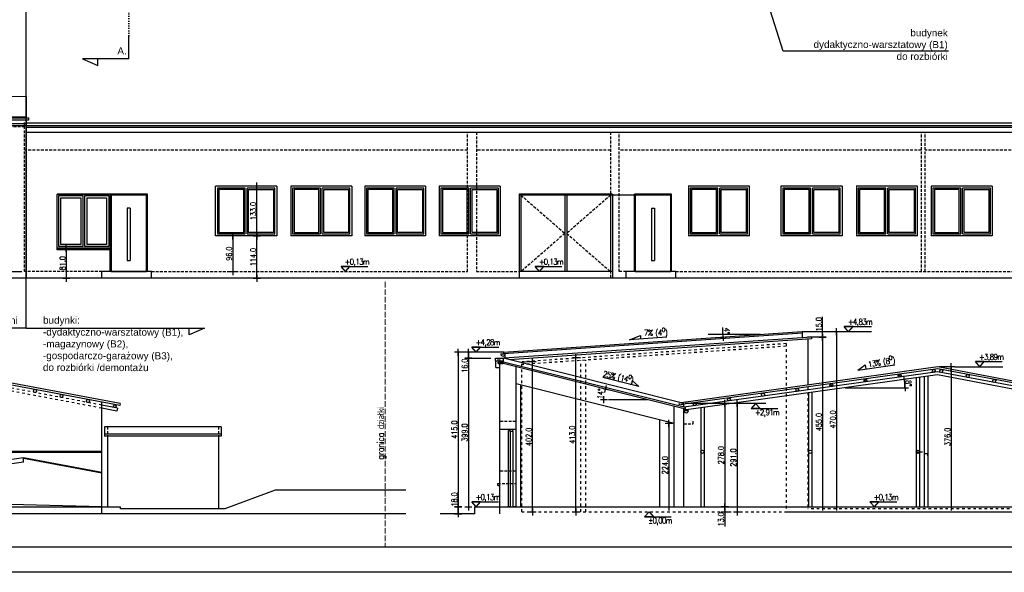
# Model space of a CAD drawing. Header units: millimetres. Extents: x 22865 to 60762, y -18816 to 15611.
# Tile 10 of 256: x 34854 to 37494, y -15364 to -13882. Entities that reach past the tile are written whole.
import ezdxf

# ---------------------------------------------------------------- set-up
doc = ezdxf.new("R2010")
doc.units = ezdxf.units.MM
for name, pattern in [('DASHED', [15, 7, -8]), ('DASHED2', [0.375, 0.25, -0.125]), ('DOT', [6.35, 0, -6.35]), ('EGKK', [2, 1.5, -0.5])]:
    doc.linetypes.add(name, pattern=pattern)
for name, color, linetype, lineweight in [('CIENKA', 1, 'Continuous', 13), ('Kontury', 96, 'EGKK', 18), ('Nowe_Archibet 420-K Ściany_Nr_pióra__162', 252, 'Continuous', 5)]:
    doc.layers.add(name, color=color, linetype=linetype, lineweight=lineweight)
for name, color, linetype in [('OPISY', 6, 'Continuous'), ('RAMLA', 2, 'Continuous'), ('sciany murowane', 4, 'Continuous'), ('widokowa', 2, 'Continuous'), ('WYMIARY', 6, 'Continuous')]:
    doc.layers.add(name, color=color, linetype=linetype)
doc.styles.add('1-100', font='simplex.shx', dxfattribs={"width": 0.8, "height": 15})
doc.styles.add('1-50', font='simplex.shx', dxfattribs={"width": 0.8, "height": 12})
doc.dimstyles.new('1-100', dxfattribs={"dimscale": 0.5, "dimtxt": 100, "dimasz": 1, "dimexe": 0.18, "dimexo": 0.0625, "dimgap": 5, "dimtad": 1, "dimdec": 1, "dimzin": 0, "dimdsep": 46, "dimtxsty": '1-100', "dimblk1": 'K', "dimblk2": 'K', "dimsah": 1, "dimcen": 0.09, "dimse1": 1, "dimse2": 1, "dimadec": 0, "dimazin": 0, "dimtfac": 1, "dimtdec": 1, "dimtofl": 0, "dimtmove": 0, "dimatfit": 3, "dimldrblk": 'K', "dimfxl": 0, "dimtolj": 1, "dimtzin": 0, "dimarcsym": 0})

# ---------------------------------------------------------------- blocks, each defined once
blk = doc.blocks.new('K')
for p, q in [((-19.1, 0), (19.1, 0)), ((0, -19.1), (0, 19.1))]:
    blk.add_line(p, q)
blk.add_circle((0, 0), 2.02)
blk = doc.blocks.new('*D2439')
at = {"layer": 'WYMIARY', "color": 0, "lineweight": -2, "ltscale": 0.2}
blk.add_line((34979.1, -14494.9), (34979.1, -14574.9), dxfattribs=at)
at = {"layer": 'WYMIARY', "color": 0, "linetype": 'ByBlock', "lineweight": -2, "xscale": 0.5, "yscale": 0.5, "zscale": 0.5}
for p, rotation in [((34979.1, -14494.4), 90), ((34979.1, -14575.4), 270)]:
    blk.add_blockref('K', p, dxfattribs=dict(at, rotation=rotation))
at = {"layer": 'WYMIARY', "color": 0, "ltscale": 0.2, "insert": (34969.1, -14534.9), "char_height": 15, "attachment_point": 5, "rotation": 90, "style": '1-100'}
blk.add_mtext('\\A1;81.0', dxfattribs=at)
blk = doc.blocks.new('*D2440')
at = {"layer": 'WYMIARY', "color": 0, "lineweight": -2}
blk.add_line((35490.1, -14574.9), (35490.1, -14461.9), dxfattribs=at)
at = {"layer": 'WYMIARY', "color": 0, "linetype": 'ByBlock', "lineweight": -2, "xscale": 0.5, "yscale": 0.5, "zscale": 0.5}
for p, rotation in [((35490.1, -14461.4), 90), ((35490.1, -14575.4), 270)]:
    blk.add_blockref('K', p, dxfattribs=dict(at, rotation=rotation))
at = {"layer": 'WYMIARY', "color": 0, "ltscale": 0.2, "insert": (35480.1, -14518.4), "char_height": 15, "attachment_point": 5, "rotation": 90, "style": '1-100'}
blk.add_mtext('\\A1;114.0', dxfattribs=at)
blk = doc.blocks.new('*D2441')
at = {"layer": 'WYMIARY', "color": 0, "lineweight": -2}
blk.add_line((35490.1, -14460.9), (35490.1, -14328.9), dxfattribs=at)
at = {"layer": 'WYMIARY', "color": 0, "linetype": 'ByBlock', "lineweight": -2, "xscale": 0.5, "yscale": 0.5, "zscale": 0.5}
for p, rotation in [((35490.1, -14328.4), 90), ((35490.1, -14461.4), 270)]:
    blk.add_blockref('K', p, dxfattribs=dict(at, rotation=rotation))
at = {"layer": 'WYMIARY', "color": 0, "ltscale": 0.2, "insert": (35480.1, -14394.9), "char_height": 15, "attachment_point": 5, "rotation": 90, "style": '1-100'}
blk.add_mtext('\\A1;133.0', dxfattribs=at)
blk = doc.blocks.new('*D2442')
at = {"layer": 'WYMIARY', "color": 0, "lineweight": -2}
blk.add_line((35425.7, -14461.9), (35425.7, -14556.9), dxfattribs=at)
at = {"layer": 'WYMIARY', "color": 0, "linetype": 'ByBlock', "lineweight": -2, "xscale": 0.5, "yscale": 0.5, "zscale": 0.5}
for p, rotation in [((35425.7, -14461.4), 90), ((35425.7, -14557.4), 270)]:
    blk.add_blockref('K', p, dxfattribs=dict(at, rotation=rotation))
at = {"layer": 'WYMIARY', "color": 0, "ltscale": 0.2, "insert": (35415.7, -14509.4), "char_height": 15, "attachment_point": 5, "rotation": 90, "style": '1-100'}
blk.add_mtext('\\A1;96.0', dxfattribs=at)
blk = doc.blocks.new('*D3033')
at = {"layer": 'WYMIARY', "color": 0, "lineweight": -2, "ltscale": 0.2}
blk.add_line((37351.8, -14813.2), (37351.8, -15188.1), dxfattribs=at)
at = {"layer": 'WYMIARY', "color": 0, "linetype": 'ByBlock', "lineweight": -2, "xscale": 0.5, "yscale": 0.5, "zscale": 0.5}
for p, rotation in [((37351.8, -14812.7), 90), ((37351.8, -15188.6), 270)]:
    blk.add_blockref('K', p, dxfattribs=dict(at, rotation=rotation))
at = {"layer": 'WYMIARY', "color": 0, "ltscale": 0.2, "insert": (37341.8, -15000.6), "char_height": 15, "attachment_point": 5, "rotation": 90, "style": '1-100'}
blk.add_mtext('\\A1;376.0', dxfattribs=at)
blk = doc.blocks.new('*D3034')
at = {"layer": 'WYMIARY', "color": 0, "lineweight": -2, "ltscale": 0.2}
blk.add_line((36229.2, -15201.1), (36229.2, -14800.1), dxfattribs=at)
at = {"layer": 'WYMIARY', "color": 0, "linetype": 'ByBlock', "lineweight": -2, "xscale": 0.5, "yscale": 0.5, "zscale": 0.5}
for p, rotation in [((36229.2, -14799.6), 90), ((36229.2, -15201.6), 270)]:
    blk.add_blockref('K', p, dxfattribs=dict(at, rotation=rotation))
at = {"layer": 'WYMIARY', "color": 0, "ltscale": 0.2, "insert": (36219.2, -15000.6), "char_height": 15, "attachment_point": 5, "rotation": 90, "style": '1-100'}
blk.add_mtext('\\A1;402.0', dxfattribs=at)
blk = doc.blocks.new('*D3035')
at = {"layer": 'WYMIARY', "color": 0, "lineweight": -2, "ltscale": 0.2}
blk.add_line((36345.5, -15201.1), (36345.5, -14789.1), dxfattribs=at)
at = {"layer": 'WYMIARY', "color": 0, "linetype": 'ByBlock', "lineweight": -2, "xscale": 0.5, "yscale": 0.5, "zscale": 0.5}
for p, rotation in [((36345.5, -14788.6), 90), ((36345.5, -15201.6), 270)]:
    blk.add_blockref('K', p, dxfattribs=dict(at, rotation=rotation))
at = {"layer": 'WYMIARY', "color": 0, "ltscale": 0.2, "insert": (36335.5, -14995.1), "char_height": 15, "attachment_point": 5, "rotation": 90, "style": '1-100'}
blk.add_mtext('\\A1;413.0', dxfattribs=at)
blk = doc.blocks.new('*D3036')
at = {"layer": 'WYMIARY', "color": 0, "lineweight": -2, "ltscale": 0.2}
blk.add_line((36594.7, -14965.1), (36594.7, -15188.1), dxfattribs=at)
at = {"layer": 'WYMIARY', "color": 0, "linetype": 'ByBlock', "lineweight": -2, "xscale": 0.5, "yscale": 0.5, "zscale": 0.5}
for p, rotation in [((36594.7, -14964.6), 90), ((36594.7, -15188.6), 270)]:
    blk.add_blockref('K', p, dxfattribs=dict(at, rotation=rotation))
at = {"layer": 'WYMIARY', "color": 0, "ltscale": 0.2, "insert": (36584.7, -15076.6), "char_height": 15, "attachment_point": 5, "rotation": 90, "style": '1-100'}
blk.add_mtext('\\A1;224.0', dxfattribs=at)
blk = doc.blocks.new('*D3037')
at = {"layer": 'WYMIARY', "color": 0, "lineweight": -2, "ltscale": 0.2}
for p, q in [((36029.9, -15188.6), (36029.9, -15148.8)), ((36029.9, -15206.1), (36029.9, -15189.1))]:
    blk.add_line(p, q, dxfattribs=at)
at = {"layer": 'WYMIARY', "color": 0, "linetype": 'ByBlock', "lineweight": -2, "xscale": 0.5, "yscale": 0.5, "zscale": 0.5}
for p, rotation in [((36029.9, -15188.6), 90), ((36029.9, -15206.6), 270)]:
    blk.add_blockref('K', p, dxfattribs=dict(at, rotation=rotation))
at = {"layer": 'WYMIARY', "color": 0, "ltscale": 0.2, "insert": (36019.9, -15168.5), "char_height": 15, "attachment_point": 5, "rotation": 90, "style": '1-100'}
blk.add_mtext('\\A1;18.0', dxfattribs=at)
blk = doc.blocks.new('*D3038')
at = {"layer": 'WYMIARY', "color": 0, "lineweight": -2, "ltscale": 0.2}
blk.add_line((36057.3, -14790.1), (36057.3, -15188.1), dxfattribs=at)
at = {"layer": 'WYMIARY', "color": 0, "linetype": 'ByBlock', "lineweight": -2, "xscale": 0.5, "yscale": 0.5, "zscale": 0.5}
for p, rotation in [((36057.3, -14789.6), 90), ((36057.3, -15188.6), 270)]:
    blk.add_blockref('K', p, dxfattribs=dict(at, rotation=rotation))
at = {"layer": 'WYMIARY', "color": 0, "ltscale": 0.2, "insert": (36047.3, -14989.1), "char_height": 15, "attachment_point": 5, "rotation": 90, "style": '1-100'}
blk.add_mtext('\\A1;399.0', dxfattribs=at)
blk = doc.blocks.new('*D3039')
at = {"layer": 'WYMIARY', "color": 0, "lineweight": -2, "ltscale": 0.2}
blk.add_line((36029.9, -14774.1), (36029.9, -15188.1), dxfattribs=at)
at = {"layer": 'WYMIARY', "color": 0, "linetype": 'ByBlock', "lineweight": -2, "xscale": 0.5, "yscale": 0.5, "zscale": 0.5}
for p, rotation in [((36029.9, -14773.6), 90), ((36029.9, -15188.6), 270)]:
    blk.add_blockref('K', p, dxfattribs=dict(at, rotation=rotation))
at = {"layer": 'WYMIARY', "color": 0, "ltscale": 0.2, "insert": (36019.9, -14981.1), "char_height": 15, "attachment_point": 5, "rotation": 90, "style": '1-100'}
blk.add_mtext('\\A1;415.0', dxfattribs=at)
blk = doc.blocks.new('*D3040')
at = {"layer": 'WYMIARY', "color": 0, "lineweight": -2, "ltscale": 0.2}
for p, q in [((36057.3, -14774.1), (36057.3, -14789.1)), ((36057.3, -14789.6), (36057.3, -14829.4))]:
    blk.add_line(p, q, dxfattribs=at)
at = {"layer": 'WYMIARY', "color": 0, "linetype": 'ByBlock', "lineweight": -2, "xscale": 0.5, "yscale": 0.5, "zscale": 0.5}
for p, rotation in [((36057.3, -14773.6), 90), ((36057.3, -14789.6), 270)]:
    blk.add_blockref('K', p, dxfattribs=dict(at, rotation=rotation))
at = {"layer": 'WYMIARY', "color": 0, "ltscale": 0.2, "insert": (36047.3, -14809.8), "char_height": 15, "attachment_point": 5, "rotation": 90, "style": '1-100'}
blk.add_mtext('\\A1;16.0', dxfattribs=at)
blk = doc.blocks.new('*D3041')
at = {"layer": 'WYMIARY', "color": 0, "lineweight": -2, "ltscale": 0.2}
blk.add_line((37006.8, -14734.1), (37006.8, -15188.1), dxfattribs=at)
at = {"layer": 'WYMIARY', "color": 0, "linetype": 'ByBlock', "lineweight": -2, "xscale": 0.5, "yscale": 0.5, "zscale": 0.5}
for p, rotation in [((37006.8, -14733.6), 90), ((37006.8, -15188.6), 270)]:
    blk.add_blockref('K', p, dxfattribs=dict(at, rotation=rotation))
at = {"layer": 'WYMIARY', "color": 0, "ltscale": 0.2, "insert": (36996.8, -14961.1), "char_height": 15, "attachment_point": 5, "rotation": 90, "style": '1-100'}
blk.add_mtext('\\A1;455.0', dxfattribs=at)
blk = doc.blocks.new('*D3042')
at = {"layer": 'WYMIARY', "color": 0, "lineweight": -2, "ltscale": 0.2}
for p, q in [((37006.8, -14718.7), (37006.8, -14678.9)), ((37006.8, -14733.1), (37006.8, -14719.2))]:
    blk.add_line(p, q, dxfattribs=at)
at = {"layer": 'WYMIARY', "color": 0, "linetype": 'ByBlock', "lineweight": -2, "xscale": 0.5, "yscale": 0.5, "zscale": 0.5}
for p, rotation in [((37006.8, -14718.7), 90), ((37006.8, -14733.6), 270)]:
    blk.add_blockref('K', p, dxfattribs=dict(at, rotation=rotation))
at = {"layer": 'WYMIARY', "color": 0, "ltscale": 0.2, "insert": (36996.8, -14698.5), "char_height": 15, "attachment_point": 5, "rotation": 90, "style": '1-100'}
blk.add_mtext('\\A1;15.0', dxfattribs=at)
blk = doc.blocks.new('*D3043')
at = {"layer": 'WYMIARY', "color": 0, "lineweight": -2, "ltscale": 0.2}
blk.add_line((37044.5, -14719.2), (37044.5, -15188.1), dxfattribs=at)
at = {"layer": 'WYMIARY', "color": 0, "linetype": 'ByBlock', "lineweight": -2, "xscale": 0.5, "yscale": 0.5, "zscale": 0.5}
for p, rotation in [((37044.5, -14718.7), 90), ((37044.5, -15188.6), 270)]:
    blk.add_blockref('K', p, dxfattribs=dict(at, rotation=rotation))
at = {"layer": 'WYMIARY', "color": 0, "ltscale": 0.2, "insert": (37034.5, -14953.7), "char_height": 15, "attachment_point": 5, "rotation": 90, "style": '1-100'}
blk.add_mtext('\\A1;470.0', dxfattribs=at)
blk = doc.blocks.new('*D3044')
at = {"layer": 'WYMIARY', "color": 0, "lineweight": -2, "ltscale": 0.2}
blk.add_line((36744.7, -14911.2), (36744.7, -15188.1), dxfattribs=at)
at = {"layer": 'WYMIARY', "color": 0, "linetype": 'ByBlock', "lineweight": -2, "xscale": 0.5, "yscale": 0.5, "zscale": 0.5}
for p, rotation in [((36744.7, -14910.7), 90), ((36744.7, -15188.6), 270)]:
    blk.add_blockref('K', p, dxfattribs=dict(at, rotation=rotation))
at = {"layer": 'WYMIARY', "color": 0, "ltscale": 0.2, "insert": (36734.7, -15049.7), "char_height": 15, "attachment_point": 5, "rotation": 90, "style": '1-100'}
blk.add_mtext('\\A1;278.0', dxfattribs=at)
blk = doc.blocks.new('*D3046')
at = {"layer": 'WYMIARY', "color": 0, "lineweight": -2, "ltscale": 0.2}
for p, q in [((36744.7, -15189.1), (36744.7, -15201.1)), ((36744.7, -15201.6), (36744.7, -15241.4))]:
    blk.add_line(p, q, dxfattribs=at)
at = {"layer": 'WYMIARY', "color": 0, "linetype": 'ByBlock', "lineweight": -2, "xscale": 0.5, "yscale": 0.5, "zscale": 0.5}
for p, rotation in [((36744.7, -15188.6), 90), ((36744.7, -15201.6), 270)]:
    blk.add_blockref('K', p, dxfattribs=dict(at, rotation=rotation))
at = {"layer": 'WYMIARY', "color": 0, "ltscale": 0.2, "insert": (36734.7, -15221.8), "char_height": 15, "attachment_point": 5, "rotation": 90, "style": '1-100'}
blk.add_mtext('\\A1;13.0', dxfattribs=at)
blk = doc.blocks.new('*D3047')
at = {"layer": 'WYMIARY', "color": 0, "lineweight": -2, "ltscale": 0.2}
blk.add_line((36777.8, -14911.2), (36777.8, -15201.1), dxfattribs=at)
at = {"layer": 'WYMIARY', "color": 0, "linetype": 'ByBlock', "lineweight": -2, "xscale": 0.5, "yscale": 0.5, "zscale": 0.5}
for p, rotation in [((36777.8, -14910.7), 90), ((36777.8, -15201.6), 270)]:
    blk.add_blockref('K', p, dxfattribs=dict(at, rotation=rotation))
at = {"layer": 'WYMIARY', "color": 0, "ltscale": 0.2, "insert": (36767.8, -15056.2), "char_height": 15, "attachment_point": 5, "rotation": 90, "style": '1-100'}
blk.add_mtext('\\A1;291.0', dxfattribs=at)
blk = doc.blocks.new('*D3665')
at = {"layer": 'WYMIARY', "color": 0, "lineweight": -2, "ltscale": 0.2}
blk.add_line((36739.9, -14725.8), (36739.9, -14707.1), dxfattribs=at)
for start, end in [(179.7151, 180), (180.2849, 183.6727)]:
    blk.add_arc((36840.4, -14726.3), 100.6, start, end, dxfattribs=at)
at = {"layer": 'WYMIARY', "color": 0, "linetype": 'ByBlock', "lineweight": -2, "xscale": 0.5, "yscale": 0.5, "zscale": 0.5}
for p, rotation in [((36740.1, -14733.2), 273.8151237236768), ((36739.9, -14726.3), 90.14242939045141)]:
    blk.add_blockref('K', p, dxfattribs=dict(at, rotation=rotation))
at = {"layer": 'WYMIARY', "color": 0, "ltscale": 0.2, "insert": (36749.9, -14716.5), "char_height": 15, "attachment_point": 5, "rotation": 269.7151, "style": '1-100'}
blk.add_mtext('\\A1;4%%d', dxfattribs=at)
blk = doc.blocks.new('*D3666')
at = {"layer": 'WYMIARY', "color": 0, "lineweight": -2}
for start, end in [(165.4743, 165.719), (180.2448, 180.4895)]:
    blk.add_arc((36537.8, -14900.9), 117, start, end, dxfattribs=at)
at = {"layer": 'WYMIARY', "color": 0, "linetype": 'ByBlock', "lineweight": -2, "xscale": 0.5, "yscale": 0.5, "zscale": 0.5}
for p, rotation in [((36424.2, -14872.5), 255.8413810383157), ((36420.7, -14900.9), 90.12237549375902)]:
    blk.add_blockref('K', p, dxfattribs=dict(at, rotation=rotation))
at = {"layer": 'WYMIARY', "color": 0, "ltscale": 0.2, "insert": (36411.7, -14885.3), "char_height": 15, "attachment_point": 5, "rotation": 82.9819, "style": '1-100'}
blk.add_mtext('\\A1;14%%d', dxfattribs=at)
blk = doc.blocks.new('*D3667')
at = {"layer": 'WYMIARY', "color": 0, "lineweight": -2}
blk.add_arc((37067.2, -14868.8), 160.7, 0.1783, 7.7623, dxfattribs=at)
at = {"layer": 'WYMIARY', "color": 0, "linetype": 'ByBlock', "lineweight": -2, "xscale": 0.5, "yscale": 0.5, "zscale": 0.5}
for p, rotation in [((37226.3, -14846.6), 97.85147760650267), ((37227.9, -14868.8), 270.0891486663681)]:
    blk.add_blockref('K', p, dxfattribs=dict(at, rotation=rotation))
at = {"layer": 'WYMIARY', "color": 0, "ltscale": 0.2, "insert": (37237.4, -14857), "char_height": 15, "attachment_point": 5, "rotation": 273.9703, "style": '1-100'}
blk.add_mtext('\\A1;8%%d', dxfattribs=at)
blk = doc.blocks.new('*D3668')
at = {"layer": 'WYMIARY', "color": 0, "lineweight": -2}
blk.add_arc((37681.9, -14903.5), 132.6, 169.5136, 179.784, dxfattribs=at)
at = {"layer": 'WYMIARY', "color": 0, "linetype": 'ByBlock', "lineweight": -2, "xscale": 0.5, "yscale": 0.5, "zscale": 0.5}
for p, rotation in [((37551.5, -14878.9), 79.40560034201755), ((37549.2, -14903.5), 269.8919944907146)]:
    blk.add_blockref('K', p, dxfattribs=dict(at, rotation=rotation))
at = {"layer": 'WYMIARY', "color": 0, "ltscale": 0.2, "insert": (37540.4, -14885), "char_height": 15, "attachment_point": 5, "rotation": 82.528, "style": '1-100'}
blk.add_mtext('\\A1;11%%d', dxfattribs=at)

msp = doc.modelspace()

# ---------------------------------------------------------------- linework, layer by layer
at = {"layer": 'Kontury', "ltscale": 10}
msp.add_line((35834.33, -14585.11), (35834.33, -15296.39), dxfattribs=at)
at = {"layer": 'Nowe_Archibet 420-K Ściany_Nr_pióra__162', "ltscale": 0.2}
for p, q in [((34871.78, -14087.33), (34266.78, -14087.33)), ((36219.64, -14799.63), (36200.15, -14799.63)), ((36355.06, -14788.63), (36359.15, -14788.63))]:
    msp.add_line(p, q, dxfattribs=at)
for points in [[(36141.15, -14791.13), (36136.15, -14791.63), (36136.15, -14796.63)], [(36136.15, -14796.63), (36136.15, -14791.63)]]:
    msp.add_lwpolyline(points, dxfattribs=at)
at = {"layer": 'OPISY'}
for p, q in [((36901.49, -13965.93), (36751.91, -13495.72)), ((37344.69, -13965.93), (36901.49, -13965.93))]:
    msp.add_line(p, q, dxfattribs=at)
at = {"layer": 'RAMLA', "color": 2}
msp.add_lwpolyline([(32935.14, -11231.39), (40044.04, -11231.39), (40044.04, -15296.39), (32935.14, -15296.39)], close=True, dxfattribs=at)
at = {"layer": 'sciany murowane', "color": 2, "ltscale": 0.2}
for p, q in [((35379.28, -14461.4), (35379.28, -14328.4)), ((35543.28, -14328.4), (35379.28, -14328.4)), ((35543.28, -14328.4), (35543.28, -14461.4)), ((35580.78, -14328.4), (35580.78, -14461.4)), ((35744.78, -14328.4), (35580.78, -14328.4)), ((35744.78, -14328.4), (35744.78, -14461.4)), ((35779.28, -14328.4), (35779.28, -14461.4)), ((35942.28, -14328.4), (35779.28, -14328.4)), ((35942.28, -14328.4), (35942.28, -14461.4)), ((35978.78, -14328.4), (35978.78, -14461.4)), ((36142.78, -14328.4), (35978.78, -14328.4)), ((36142.78, -14328.4), (36142.78, -14461.4)), ((36810.78, -14328.4), (36646.78, -14328.4)), ((36647.28, -14328.4), (36647.28, -14461.4)), ((36810.28, -14328.4), (36810.28, -14461.4)), ((36894.78, -14328.4), (36894.78, -14461.4)), ((37059.28, -14328.4), (36895.28, -14328.4)), ((37059.78, -14328.4), (37059.78, -14461.4)), ((37261.28, -14328.4), (37097.28, -14328.4)), ((37097.78, -14328.4), (37097.78, -14461.4)), ((37260.78, -14328.4), (37260.78, -14461.4)), ((37461.78, -14328.4), (37297.78, -14328.4)), ((37297.78, -14328.4), (37297.78, -14461.4)), ((37461.78, -14328.4), (37461.78, -14461.4)), ((34954.78, -14494.4), (34954.78, -14349.4)), ((35196.78, -14349.4), (34954.78, -14349.4)), ((35196.78, -14557.4), (35196.78, -14349.4)), ((36193.28, -14349.4), (36193.28, -14575.4)), ((36443.28, -14349.4), (36193.28, -14349.4)), ((36443.28, -14349.4), (36443.28, -14575.4)), ((36502.28, -14557.4), (36502.28, -14349.4)), ((36602.28, -14349.4), (36502.28, -14349.4)), ((36602.28, -14557.4), (36602.28, -14349.4)), ((35543.28, -14461.4), (35379.28, -14461.4)), ((35744.78, -14461.4), (35580.78, -14461.4)), ((35942.28, -14461.4), (35779.28, -14461.4)), ((36142.78, -14461.4), (35978.78, -14461.4)), ((36810.78, -14461.4), (36646.78, -14461.4)), ((37059.28, -14461.4), (36895.28, -14461.4)), ((37261.28, -14461.4), (37097.28, -14461.4)), ((37461.78, -14461.4), (37297.78, -14461.4)), ((35096.78, -14494.4), (34954.78, -14494.4)), ((35096.78, -14557.4), (35096.78, -14494.4)), ((35074.78, -14575.4), (35074.78, -14557.4)), ((35207.78, -14557.4), (35074.78, -14557.4)), ((35207.78, -14575.4), (35207.78, -14557.4)), ((36443.28, -14557.4), (36193.28, -14557.4)), ((36613.28, -14557.4), (36480.28, -14557.4)), ((36480.28, -14575.4), (36480.28, -14557.4)), ((36613.28, -14575.4), (36613.28, -14557.4)), ((36609.15, -14964.63), (36185.15, -14858.63)), ((36167.15, -14983.63), (36167.15, -14980.63)), ((36169.15, -14985.63), (36176.15, -14985.63)), ((36176.15, -14985.63), (36176.15, -14980.63)), ((36185.15, -15188.63), (36185.15, -14980.63)), ((34587.28, -15038.63), (35074.28, -15038.63)), ((34587.28, -15041.63), (35074.28, -15041.63))]:
    msp.add_line(p, q, dxfattribs=at)
at = {"layer": 'sciany murowane', "ltscale": 0.2}
for p, q in [((36810.28, -14328.4), (36647.28, -14328.4)), ((37059.78, -14328.4), (36894.78, -14328.4)), ((37260.78, -14328.4), (37097.78, -14328.4)), ((37461.78, -14328.4), (37297.78, -14328.4)), ((38075.65, -14575.4), (33061.01, -14575.4)), ((36074.15, -15188.63), (37788.15, -15188.63)), ((36074.15, -15206.63), (36074.15, -15188.63)), ((35889.64, -15206.63), (33061.01, -15206.63)), ((36074.15, -15206.63), (35981.75, -15206.63))]:
    msp.add_line(p, q, dxfattribs=at)
at = {"layer": 'sciany murowane', "color": 9, "linetype": 'DASHED'}
msp.add_line((36909.15, -14750.58), (36200.15, -14799.63), dxfattribs=at)
at = {"layer": 'sciany murowane', "color": 3, "linetype": 'DASHED'}
for p, q in [((36909.15, -14757.6), (36200.15, -14806.65)), ((36909.15, -14750.58), (36909.15, -15201.63)), ((36200.15, -15201.63), (36200.15, -14799.63)), ((36359.15, -15201.63), (36359.15, -14795.65)), ((36372.15, -15201.63), (36372.15, -14794.75)), ((36967.15, -14866.63), (36967.15, -15193.63)), ((36200.15, -15201.63), (36909.15, -15201.63)), ((37838.15, -15193.63), (36967.15, -15193.63))]:
    msp.add_line(p, q, dxfattribs=at)
at = {"layer": 'sciany murowane', "color": 3, "linetype": 'DASHED', "ltscale": 0.25}
msp.add_line((36141.15, -14804.09), (36141.15, -14791.13), dxfattribs=at)
at = {"layer": 'sciany murowane', "color": 4, "ltscale": 0.2}
msp.add_line((36185.15, -14980.63), (36185.15, -14812.71), dxfattribs=at)
at = {"layer": 'sciany murowane', "ltscale": 20}
for p, q in [((36609.15, -15188.63), (36609.15, -14918.71)), ((36635.15, -15188.63), (36635.15, -14925.21))]:
    msp.add_line(p, q, dxfattribs=at)
at = {"layer": 'sciany murowane', "color": 2, "ltscale": 0.2}
for points in [[(35096.78, -14494.4), (34954.78, -14494.4), (34954.78, -14349.4), (35096.78, -14349.4)], [(36169.15, -15188.63), (36165.15, -15188.63), (36165.15, -14983.63), (36169.15, -14983.63)]]:
    msp.add_lwpolyline(points, close=True, dxfattribs=at)
at = {"layer": 'sciany murowane', "color": 3, "linetype": 'DASHED', "ltscale": 0.25}
for points in [[(36151.15, -14790.13), (36141.15, -14791.13)], [(36156.15, -14789.63), (36152.16, -14790.03)]]:
    msp.add_lwpolyline(points, dxfattribs=at)
at = {"layer": 'widokowa', "ltscale": 0.2}
for p, q in [((34871.78, -14087.33), (34871.78, -14145.4)), ((34871.78, -14142.4), (34871.78, -14145.4)), ((34207.78, -14160.4), (34871.78, -14160.4)), ((34207.78, -14160.4), (34871.78, -14160.4)), ((34207.78, -14165.4), (34871.78, -14165.4)), ((34871.78, -14151.4), (34871.78, -14575.4)), ((34871.78, -14151.4), (34871.78, -14575.4)), ((34871.78, -14170.4), (37871.27, -14170.4)), ((34871.78, -14183.4), (37871.27, -14183.4)), ((36952.15, -14718.57), (36152.15, -14773.91)), ((36952.15, -14722.58), (36152.15, -14777.92)), ((36952.15, -14718.57), (36952.15, -14734.57)), ((36952.15, -14734.57), (36152.97, -14789.85)), ((36952.49, -14739.55), (36167.48, -14793.86)), ((36977.15, -14732.84), (36952.15, -14734.57)), ((36977.15, -14737.85), (36952.49, -14739.55)), ((36967.15, -14738.54), (36967.15, -14861.58)), ((36977.15, -14732.84), (36977.15, -14737.85)), ((36144.15, -14778.13), (36156.15, -14778.13)), ((36152.15, -14777.92), (36152.15, -14773.91)), ((36156.15, -14789.63), (36156.15, -14777.64)), ((36131.15, -14814.63), (36131.15, -14796.63)), ((36131.15, -14814.63), (36141.15, -14814.63)), ((36141.15, -15206.63), (36141.15, -14980.63))]:
    msp.add_line(p, q, dxfattribs=at)
at = {"layer": 'widokowa', "color": 1, "ltscale": 30}
msp.add_line((34207.78, -14142.4), (34871.78, -14142.4), dxfattribs=at)
at = {"layer": 'widokowa', "color": 6, "ltscale": 30}
for p, q in [((34207.78, -14145.4), (34877.78, -14145.4)), ((34877.78, -14145.4), (34877.78, -14151.4))]:
    msp.add_line(p, q, dxfattribs=at)
at = {"layer": 'widokowa', "color": 6, "ltscale": 0.2}
for p, q in [((34877.78, -14151.4), (34207.78, -14151.4)), ((34871.78, -14158.4), (37871.27, -14158.4)), ((34871.78, -14165.4), (37871.27, -14165.4)), ((36129.65, -14789.63), (36151.15, -14789.63)), ((36129.65, -14796.63), (36129.65, -14789.63)), ((36129.65, -14796.63), (36151.15, -14796.63)), ((36635.15, -14929.09), (36647.15, -14929.09)), ((36635.15, -14930.09), (36647.15, -14930.09))]:
    msp.add_line(p, q, dxfattribs=at)
at = {"layer": 'widokowa', "color": 1, "linetype": 'DASHED2', "ltscale": 30}
for p, q in [((34207.78, -14165.4), (34871.78, -14165.4)), ((34207.78, -14168.4), (34871.78, -14168.4)), ((34866.78, -14557.4), (34866.78, -14157.09)), ((36054.78, -14557.4), (36054.78, -14183.4)), ((36078.78, -14183.4), (36078.78, -14557.4)), ((36438.28, -14183.4), (36438.28, -14575.4)), ((36461.78, -14557.4), (36461.78, -14183.4)), ((37271.78, -14557.4), (37271.78, -14183.4)), ((37281.78, -14557.4), (37281.78, -14183.4)), ((36054.78, -14231.4), (34866.78, -14231.4)), ((36438.28, -14231.4), (36078.78, -14231.4)), ((37271.78, -14231.4), (36461.78, -14231.4)), ((37861.28, -14231.4), (37281.78, -14231.4)), ((35074.78, -14557.4), (34866.78, -14557.4)), ((35207.78, -14557.4), (36054.78, -14557.4)), ((36078.78, -14557.4), (36193.28, -14557.4)), ((36480.28, -14557.4), (36461.78, -14557.4)), ((36613.28, -14557.4), (37861.28, -14557.4)), ((36635.15, -14965.63), (36660.15, -14965.63)), ((35089.61, -14973.63, 24012), (35089.61, -14998.63, 24012)), ((35394.82, -14973.63), (35124.28, -14973.63)), ((35386.82, -14973.63, 23996), (35386.82, -14998.63, 23996)), ((36136.15, -15125.63), (36185.15, -15125.63)), ((33470.28, -15188.63), (35074.28, -15188.63))]:
    msp.add_line(p, q, dxfattribs=at)
at = {"layer": 'widokowa', "color": 1, "ltscale": 0.2}
for p, q in [((35458.78, -14456.4), (35458.78, -14333.4)), ((35463.78, -14456.4), (35463.78, -14333.4)), ((35660.28, -14456.4), (35660.28, -14333.4)), ((35665.28, -14456.4), (35665.28, -14333.4)), ((35858.28, -14456.4), (35858.28, -14333.4)), ((35863.28, -14456.4), (35863.28, -14333.4)), ((36058.28, -14456.4), (36058.28, -14333.4)), ((36063.28, -14456.4), (36063.28, -14333.4)), ((36726.28, -14456.4), (36726.28, -14333.4)), ((36731.28, -14456.4), (36731.28, -14333.4)), ((36974.78, -14456.4), (36974.78, -14333.4)), ((36979.78, -14456.4), (36979.78, -14333.4)), ((37176.78, -14456.4), (37176.78, -14333.4)), ((37181.78, -14456.4), (37181.78, -14333.4)), ((37377.28, -14456.4), (37377.28, -14333.4)), ((37382.28, -14456.4), (37382.28, -14333.4)), ((35017.78, -14359.4), (35017.78, -14484.4)), ((35023.78, -14353.4), (35023.78, -14490.4)), ((35027.78, -14353.4), (35027.78, -14490.4)), ((35033.78, -14359.4), (35033.78, -14484.4)), ((36504.78, -14352.4), (36193.28, -14352.4)), ((36198.28, -14352.4), (36198.28, -14557.4)), ((36315.78, -14352.4), (36315.78, -14557.4)), ((36320.78, -14352.4), (36320.78, -14557.4)), ((36438.28, -14352.4), (36438.28, -14557.4)), ((35142.78, -14387.4), (35142.78, -14527.4)), ((35150.78, -14387.4), (35150.78, -14527.4)), ((36548.28, -14387.4), (36548.28, -14527.4)), ((36556.28, -14387.4), (36556.28, -14527.4)), ((36137.15, -14804.09), (36137.15, -14800.09)), ((36137.15, -14800.09), (36151.15, -14800.09)), ((36137.15, -14804.09), (36150.66, -14804.09)), ((36639.15, -14926.21), (36150.66, -14804.09)), ((36639.15, -14922.09), (36151.15, -14800.09)), ((37315.15, -14826.16), (36635.15, -14921.01)), ((37315.15, -14834.24), (36635.15, -14929.09)), ((37788.15, -14915.49), (37315.15, -14826.1)), ((37788.15, -14923.63), (37315.15, -14834.24)), ((36198.15, -15188.63), (36198.15, -14861.88)), ((37258.15, -14842.19), (37258.15, -15188.63)), ((37267.15, -14840.94), (37267.15, -15188.63)), ((37279.15, -14839.26), (37279.15, -15188.63)), ((37289.15, -14837.87), (37289.15, -15188.63)), ((36969.15, -14882.5), (36969.15, -15188.63)), ((36978.15, -14881.25), (36978.15, -15188.63)), ((36639.15, -14930.09), (36639.15, -14922.09)), ((36680.15, -14922.81), (36680.15, -15188.63)), ((36689.15, -14921.56), (36689.15, -15188.63)), ((36570.15, -15188.63), (36570.15, -14954.88)), ((36176.15, -14985.63), (36176.15, -15188.63)), ((37258.15, -15040.43), (37274.43, -15040.43)), ((36136.15, -15130.63), (36136.15, -15125.63)), ((36136.15, -15130.63), (36141.15, -15130.63))]:
    msp.add_line(p, q, dxfattribs=at)
at = {"layer": 'widokowa', "color": 4, "ltscale": 0.2}
for p, q in [((36141.15, -14980.63), (36141.15, -14804.09)), ((36185.15, -14980.63), (36141.15, -14980.63))]:
    msp.add_line(p, q, dxfattribs=at)
at = {"layer": 'widokowa', "color": 9, "ltscale": 0.2}
for p, q in [((36635.15, -14910.78), (36151.15, -14789.78)), ((36151.15, -14800.09), (36151.15, -14789.78)), ((35122.35, -14916.44), (34601.67, -14818.03)), ((35123.28, -14911.52), (34601.79, -14812.97)), ((37315.66, -14812.97), (36627.72, -14908.92)), ((37315.54, -14818.03), (36635.15, -14912.93)), ((37836.22, -14916.44), (37315.54, -14818.03)), ((37837.15, -14911.52), (37315.66, -14812.97)), ((35123.28, -14911.52), (35122.35, -14916.44)), ((36635.15, -14921.09), (36635.15, -14910.78)), ((34864.28, -15056.63), (34587.28, -15095.27)), ((34864.28, -15068.75), (34609.28, -15104.32)), ((34864.28, -15068.75), (34864.28, -15056.63)), ((35074.28, -15096.32), (34864.28, -15056.63)), ((35074.28, -15098.36), (34864.28, -15058.67))]:
    msp.add_line(p, q, dxfattribs=at)
at = {"layer": 'widokowa', "color": 250, "linetype": 'DASHED'}
for p, q in [((35074.28, -14915.49), (34601.28, -14826.1)), ((35074.28, -14923.63), (34601.28, -14834.24))]:
    msp.add_line(p, q, dxfattribs=at)
at = {"layer": 'widokowa', "color": 2, "ltscale": 0.2}
for p, q in [((37217.58, -14839.77), (37209.58, -14832.81)), ((37034.44, -14865.32), (37026.44, -14858.36)), ((37126.01, -14852.54), (37118.01, -14845.58)), ((35074.28, -15206.63), (35074.28, -14907.35)), ((35116.4, -14923.45), (35074.28, -14915.49)), ((35114.91, -14931.31), (35074.28, -14923.63)), ((35116.4, -14923.45), (35114.91, -14931.31)), ((35394.82, -14973.63), (35081.61, -14973.63)), ((35081.61, -14973.63, 24012), (35081.61, -14998.63, 24012)), ((35394.82, -14993.63), (35081.61, -14993.63)), ((35394.82, -14973.63, 23996), (35394.82, -14998.63, 23996)), ((35394.82, -14998.63), (35081.61, -14998.63)), ((35089.61, -14998.63, 24012), (35089.61, -15188.63, 24012)), ((35386.82, -14998.63, 23996), (35386.82, -15193.63, 23996)), ((35539.28, -15143.63), (35404.28, -15193.63)), ((35889.64, -15143.63), (35539.28, -15143.63)), ((35074.28, -15188.63), (34587.28, -15174.84)), ((33360.28, -15188.63), (35124.28, -15188.63)), ((35124.28, -15193.63), (35124.28, -15188.63)), ((35404.28, -15193.63), (35124.28, -15193.63))]:
    msp.add_line(p, q, dxfattribs=at)
at = {"layer": 'widokowa', "color": 2, "linetype": 'DASHED', "ltscale": 0.2}
for p, q in [((36627.72, -14908.92), (36622.69, -14909.62)), ((36623.38, -14914.58), (36622.69, -14909.62)), ((36635.15, -14912.93), (36623.38, -14914.58))]:
    msp.add_line(p, q, dxfattribs=at)
at = {"layer": 'widokowa', "color": 250, "linetype": 'DASHED2', "ltscale": 30}
for p, q in [((36184.15, -14959.63), (36141.15, -14959.63)), ((36184.15, -15092.63), (36141.15, -15092.63)), ((36184.15, -15188.63), (36177.15, -15188.63))]:
    msp.add_line(p, q, dxfattribs=at)
at = {"layer": 'widokowa', "color": 1, "linetype": 'DASHED'}
msp.add_line((36660.15, -14965.63), (36660.15, -14955.63), dxfattribs=at)
at = {"layer": 'widokowa', "color": 1, "ltscale": 0.2}
for points in [[(35458.78, -14333.4), (35384.28, -14333.4), (35384.28, -14456.4), (35458.78, -14456.4)], [(35463.78, -14456.4), (35538.28, -14456.4), (35538.28, -14333.4), (35463.78, -14333.4)], [(35660.28, -14333.4), (35585.78, -14333.4), (35585.78, -14456.4), (35660.28, -14456.4)], [(35665.28, -14456.4), (35739.78, -14456.4), (35739.78, -14333.4), (35665.28, -14333.4)], [(35858.28, -14333.4), (35783.78, -14333.4), (35783.78, -14456.4), (35858.28, -14456.4)], [(35863.28, -14456.4), (35937.78, -14456.4), (35937.78, -14333.4), (35863.28, -14333.4)], [(36058.28, -14333.4), (35983.78, -14333.4), (35983.78, -14456.4), (36058.28, -14456.4)], [(36063.28, -14456.4), (36137.78, -14456.4), (36137.78, -14333.4), (36063.28, -14333.4)], [(36726.28, -14333.4), (36651.78, -14333.4), (36651.78, -14456.4), (36726.28, -14456.4)], [(36731.28, -14456.4), (36805.78, -14456.4), (36805.78, -14333.4), (36731.28, -14333.4)], [(36974.78, -14333.4), (36900.28, -14333.4), (36900.28, -14456.4), (36974.78, -14456.4)], [(36979.78, -14456.4), (37054.28, -14456.4), (37054.28, -14333.4), (36979.78, -14333.4)], [(37176.78, -14333.4), (37102.28, -14333.4), (37102.28, -14456.4), (37176.78, -14456.4)], [(37181.78, -14456.4), (37256.28, -14456.4), (37256.28, -14333.4), (37181.78, -14333.4)], [(37377.28, -14333.4), (37302.78, -14333.4), (37302.78, -14456.4), (37377.28, -14456.4)], [(37382.28, -14456.4), (37456.78, -14456.4), (37456.78, -14333.4), (37382.28, -14333.4)], [(35023.78, -14490.4), (34958.78, -14490.4), (34958.78, -14353.4), (35023.78, -14353.4)], [(35017.78, -14484.4), (34964.78, -14484.4), (34964.78, -14359.4), (35017.78, -14359.4)], [(35027.78, -14353.4), (35092.78, -14353.4), (35092.78, -14490.4), (35027.78, -14490.4)], [(35033.78, -14359.4), (35086.78, -14359.4), (35086.78, -14484.4), (35033.78, -14484.4)], [(35150.78, -14387.4), (35142.78, -14387.4)], [(36548.28, -14387.4), (36556.28, -14387.4)], [(35142.78, -14527.4), (35150.78, -14527.4)], [(36548.28, -14527.4), (36556.28, -14527.4)]]:
    msp.add_lwpolyline(points, dxfattribs=at)
for points in [[(35099.28, -14557.4), (35194.28, -14557.4), (35194.28, -14352.4), (35099.28, -14352.4)], [(35454.78, -14337.4), (35388.28, -14337.4), (35388.28, -14452.4), (35454.78, -14452.4)], [(35467.78, -14337.4), (35534.28, -14337.4), (35534.28, -14452.4), (35467.78, -14452.4)], [(35656.28, -14337.4), (35589.78, -14337.4), (35589.78, -14452.4), (35656.28, -14452.4)], [(35669.28, -14337.4), (35735.78, -14337.4), (35735.78, -14452.4), (35669.28, -14452.4)], [(35854.28, -14337.4), (35787.78, -14337.4), (35787.78, -14452.4), (35854.28, -14452.4)], [(35867.28, -14337.4), (35933.78, -14337.4), (35933.78, -14452.4), (35867.28, -14452.4)], [(36054.28, -14337.4), (35987.78, -14337.4), (35987.78, -14452.4), (36054.28, -14452.4)], [(36067.28, -14337.4), (36133.78, -14337.4), (36133.78, -14452.4), (36067.28, -14452.4)], [(36504.78, -14557.4), (36599.78, -14557.4), (36599.78, -14352.4), (36504.78, -14352.4)], [(36722.28, -14337.4), (36655.78, -14337.4), (36655.78, -14452.4), (36722.28, -14452.4)], [(36735.28, -14337.4), (36801.78, -14337.4), (36801.78, -14452.4), (36735.28, -14452.4)], [(36970.78, -14337.4), (36904.28, -14337.4), (36904.28, -14452.4), (36970.78, -14452.4)], [(36983.78, -14337.4), (37050.28, -14337.4), (37050.28, -14452.4), (36983.78, -14452.4)], [(37172.78, -14337.4), (37106.28, -14337.4), (37106.28, -14452.4), (37172.78, -14452.4)], [(37185.78, -14337.4), (37252.28, -14337.4), (37252.28, -14452.4), (37185.78, -14452.4)], [(37373.28, -14337.4), (37306.78, -14337.4), (37306.78, -14452.4), (37373.28, -14452.4)], [(37386.28, -14337.4), (37452.78, -14337.4), (37452.78, -14452.4), (37386.28, -14452.4)], [(35096.78, -14499.4), (34954.78, -14499.4), (34954.78, -14494.4), (35096.78, -14494.4)]]:
    msp.add_lwpolyline(points, close=True, dxfattribs=at)
at = {"layer": 'widokowa', "color": 250, "linetype": 'DASHED2', "ltscale": 30}
for points in [[(36198.28, -14352.4), (36315.78, -14454.9), (36198.28, -14557.4)], [(36438.28, -14352.4), (36320.78, -14454.9), (36438.28, -14557.4)]]:
    msp.add_lwpolyline(points, dxfattribs=at)
at = {"layer": 'widokowa', "color": 1, "ltscale": 0.2}
for centre in [(37213.58, -14836.29), (37305.14, -14823.56), (37325.15, -14823.92), (37396.15, -14837.34), (37030.44, -14861.84), (37122.01, -14849.06), (37467.15, -14850.75), (34895.28, -14877.59), (34966.28, -14891.01), (36847.29, -14887.38), (36938.86, -14874.61), (35037.28, -14904.43), (35109.28, -14918.04), (36664.15, -14912.93), (36755.72, -14900.16)]:
    msp.add_circle(centre, 4, dxfattribs=at)
at = {"layer": 'widokowa', "ltscale": 0.2}
msp.add_arc((36150.15, -14778.13), 6, 180, 0, dxfattribs=at)
at = {"layer": 'widokowa', "color": 6, "ltscale": 0.2}
msp.add_arc((36641.15, -14930.09), 6, 180, 0, dxfattribs=at)
at = {"layer": 'WYMIARY', "color": 3}
for p, q in [((34871.78, -14709.11), (34871.78, -11467.13)), ((35146.78, -13986.81), (35146.78, -13924.12)), ((35146.78, -13986.81), (35022.99, -13986.56)), ((35022.99, -13986.56), (35063.55, -14004.45)), ((35063.55, -14004.45), (35063.59, -13986.64)), ((34871.78, -14709.11), (34481.65, -14709.11)), ((34871.78, -14709.11), (35349.42, -14709.11)), ((35349.42, -14709.11), (35308.82, -14726.92)), ((35308.82, -14726.92), (35308.82, -14709.11))]:
    msp.add_line(p, q, dxfattribs=at)
at = {"layer": 'WYMIARY', "color": 3, "linetype": 'DOT'}
msp.add_line((35146.78, -13924.12), (35146.78, -11715.16), dxfattribs=at)
at = {"layer": 'WYMIARY'}
for p, q in [((34735.21, -14557.4), (34859.98, -14557.4)), ((36589.32, -14733.64), (36489.32, -14740.56)), ((37101.85, -14821.48), (37121.06, -14807.29)), ((37101.85, -14821.48), (37200.71, -14807.69)), ((37121.06, -14807.29), (37122.64, -14818.58)), ((37361.35, -14812.67), (37489.94, -14812.67)), ((36514.16, -14865.69), (36417.31, -14841.48)), ((36496.55, -14849.54), (36493.79, -14860.6)), ((36514.16, -14865.69), (36496.55, -14849.54)), ((37067.18, -14868.83), (37228.05, -14868.83)), ((36537.77, -14900.87), (36433.2, -14900.87))]:
    msp.add_line(p, q, dxfattribs=at)
at = {"layer": 'WYMIARY', "ltscale": 0.2}
for p, q in [((36840.42, -14726.3), (36700.36, -14726.3)), ((37137.68, -14718.67), (36953.13, -14718.67)), ((36997.2, -14733.64), (36966.5, -14733.64)), ((36152.15, -14773.61), (36026.89, -14773.61)), ((36066.9, -14789.63), (36117.21, -14789.63)), ((37342.24, -14812.67), (37319.2, -14812.67)), ((36854.75, -14910.68), (36639.05, -14910.68)), ((36909.15, -15201.63), (37961.76, -15201.63))]:
    msp.add_line(p, q, dxfattribs=at)
msp.add_lwpolyline([(29895.74, -10984.56), (49905.31, -10984.56), (49905.31, -15363.85), (29895.74, -15363.85)], close=True, dxfattribs=at)
at = {"layer": 'WYMIARY'}
for points in [[(35727.61, -14557.4), (35715.74, -14543.64), (35787.38, -14543.64)], [(35727.61, -14557.4), (35739.48, -14543.64), (35715.74, -14543.64)], [(36247.91, -14557.4), (36236.05, -14543.64), (36307.69, -14543.64)], [(36247.91, -14557.4), (36259.78, -14543.64), (36236.05, -14543.64)], [(36489.32, -14740.56), (36518.45, -14729.14), (36519.1, -14738.5)], [(37076.69, -14718.67), (37064.82, -14704.91), (37137.66, -14704.91)], [(37076.69, -14718.67), (37088.56, -14704.91), (37064.82, -14704.91)], [(36078.26, -14773.61), (36066.39, -14759.86), (36139.23, -14759.86)], [(36078.26, -14773.61), (36090.13, -14759.86), (36066.39, -14759.86)], [(37428.44, -14812.67), (37416.57, -14798.91), (37488.21, -14798.91)], [(37428.44, -14812.67), (37440.31, -14798.91), (37416.57, -14798.91)], [(36827.26, -14910.68), (36815.39, -14924.44), (36887.03, -14924.44)], [(36827.26, -14910.68), (36839.13, -14924.44), (36815.39, -14924.44)], [(36078.26, -15188.63), (36066.39, -15174.88), (36138.03, -15174.88)], [(36078.26, -15188.63), (36090.13, -15174.88), (36066.39, -15174.88)], [(37145.85, -15188.63), (37133.98, -15174.88), (37205.62, -15174.88)], [(37145.85, -15188.63), (37157.72, -15174.88), (37133.98, -15174.88)], [(36541.55, -15201.63), (36529.68, -15215.39), (36601.32, -15215.39)], [(36541.55, -15201.63), (36553.42, -15215.39), (36529.68, -15215.39)]]:
    msp.add_lwpolyline(points, dxfattribs=at)
at = {"layer": 'WYMIARY', "color": 3, "ltscale": 0.2}
msp.add_lwpolyline([(37289.15, -15051.43), (37289.15, -15046.43), (37279.15, -15046.43), (37279.15, -15051.43)], dxfattribs=at)
for centre in [(36684.65, -15040.43), (36973.65, -15040.43), (37262.65, -15040.43)]:
    msp.add_circle(centre, 4.5, dxfattribs=at)

# ---------------------------------------------------------------- texts
at = {"layer": 'CIENKA', "color": 2, "char_height": 19, "width": 655.4139, "attachment_point": 1, "rotation": 359.88303, "style": '1-50'}
for s, insert in [('\\pxqr;{\\W1;\\fArial|b0|i0|c238|p34;budynek\\Pdydaktyczno-warsztatowy (B1)\\Pdo rozbiórki }', (36687.26, -13906.18)), ('{\\W1;\\fArial|b0|i0|c238|p34;A.}', (35116.18, -13955.76)), ('{\\W1;\\fArial|b0|i0|c238|p34;budynek lokalnej kotłowni\\P(do zachowania)}', (34547.95, -14678.06)), ('{\\W1;\\fArial|b0|i0|c238|p34;budynki: \\P-dydaktyczno-warsztatowy (B1),\\P-magazynowy (B2),\\P-gospodarczo-garażowy (B3),\\Pdo rozbiórki /demontażu}', (34916.79, -14678.06))]:
    msp.add_mtext(s, dxfattribs=dict(at, insert=insert))
at = {"layer": 'Kontury', "insert": (35824.79, -15061.95), "char_height": 18, "width": 302.1591, "attachment_point": 4, "rotation": 89.88303, "style": '1-100'}
msp.add_mtext('{\\T0.9;\\W0.9;\\Fsimplex8|c238;granica działki}', dxfattribs=at)
at = {"layer": 'WYMIARY', "char_height": 15.5, "width": 706.4568, "attachment_point": 1, "style": '1-50'}
for s, insert in [('\\A1;{\\T0.75;\\W0.9;\\FSIMPLEX8.SHX|c226;+0,13m}', (35725.71, -14523.18)), ('\\A1;{\\T0.75;\\W0.9;\\FSIMPLEX8.SHX|c226;+0,13m}', (36246.02, -14523.18)), ('\\A1;{\\T0.75;\\W0.9;\\FSIMPLEX8.SHX|c226;+4,83m}', (37074.79, -14684.45)), ('\\A1;{\\T0.75;\\W0.9;\\FSIMPLEX8.SHX|c226;7% (4{\\H0.7x;\\SO^ ;})}', (36527.92, -14708.23)), ('\\A1;{\\T0.75;\\W0.9;\\FSIMPLEX8.SHX|c226;+4,28m}', (36076.36, -14739.4)), ('\\A1;{\\T0.75;\\W0.9;\\FSIMPLEX8.SHX|c226;+3,89m}', (37426.54, -14778.45)), ('\\A1;{\\T0.75;\\W0.9;\\FSIMPLEX8.SHX|c226;+2,91m}', (36825.36, -14927.08)), ('\\A1;{\\T0.75;\\W0.9;\\FSIMPLEX8.SHX|c226;+0,13m}', (36076.36, -15154.42)), ('\\A1;{\\T0.75;\\W0.9;\\FSIMPLEX8.SHX|c226;+0,13m}', (37143.95, -15154.42)), ('\\A1;{\\T0.75;\\W0.9;\\FSIMPLEX8.SHX|c226;%%P0,00m}', (36539.65, -15217.16))]:
    msp.add_mtext(s, dxfattribs=dict(at, insert=insert))
for s, insert, rotation in [('\\A1;{\\T0.75;\\W0.9;\\FSIMPLEX8.SHX|c226;13% (8{\\H0.7x;\\SO^ ;})}', (37126.64, -14793.37), 9.21694), ('\\A1;{\\T0.75;\\W0.9;\\FSIMPLEX8.SHX|c226;25% (14{\\H0.7x;\\SO^ ;})}', (36421.46, -14818.11), 346.7092)]:
    msp.add_mtext(s, dxfattribs=dict(at, insert=insert, rotation=rotation))

# ---------------------------------------------------------------- dimensions: what is measured, and where the dimension line sits
at = {"layer": 'WYMIARY'}
for base, p1, p2, picture, middle in [((35490.1, -14328.4), (35522.68, -14461.4), (35522.68, -14328.4), '*D2441', (35480.1, -14394.9)), ((35425.69, -14557.4), (35411.08, -14461.4), (35411.08, -14557.4), '*D2442', (35415.69, -14509.4)), ((35490.1, -14461.4), (35479.71, -14575.4), (35480.55, -14461.4), '*D2440', (35480.1, -14518.4))]:
    dim = msp.add_linear_dim(base=base, p1=p1, p2=p2, angle=90, dimstyle='1-100', override={"dimtxsty": '1-100', "dimldrblk": 'K'}, dxfattribs=at)
    dim.commit()
    dim.dimension.update_dxf_attribs({"geometry": picture, "text_midpoint": middle})
at = {"layer": 'WYMIARY', "ltscale": 0.2}
for base, p1, p2, picture, middle in [((34979.07, -14575.4), (34977.54, -14494.4), (34977.54, -14575.4), '*D2439', (34969.07, -14534.9)), ((37006.76, -14718.67), (36969.05, -14733.64), (36953.55, -14718.67), '*D3042', (36996.76, -14698.52)), ((37006.76, -15188.63), (36970.56, -14733.64), (36967.15, -15188.63), '*D3041', (36996.76, -14961.14)), ((37044.5, -15188.63), (37016.32, -14718.67), (37016.32, -15188.63), '*D3043', (37034.5, -14953.65)), ((36029.93, -15188.63), (36089.52, -14773.61), (36089.52, -15188.63), '*D3039', (36019.93, -14981.12)), ((36057.35, -14789.63), (36071.75, -14773.61), (36071.75, -14789.63), '*D3040', (36047.35, -14809.78)), ((36057.35, -15188.63), (36151.15, -14789.63), (36151.15, -15188.63), '*D3038', (36047.35, -14989.13)), ((36345.51, -14788.63), (36359.15, -15201.63), (36359.15, -14788.63), '*D3035', (36335.51, -14995.13)), ((36229.19, -14799.63), (36200.15, -15201.63), (36200.15, -14799.63), '*D3034', (36219.19, -15000.63)), ((37351.79, -15188.63), (37319.7, -14812.67), (37315.66, -15188.63), '*D3033', (37341.79, -15000.65)), ((36744.7163, -15188.6348), (36641.2794, -14910.6815), (36635.1494, -15188.6348), '*D3044', (36734.7163, -15049.6581)), ((36777.814, -15201.6348), (36811.0939, -14910.6815), (36811.0939, -15201.6348), '*D3047', (36767.814, -15056.1581)), ((36594.66, -15188.63), (36609.15, -14964.63), (36609.15, -15188.63), '*D3036', (36584.66, -15076.63)), ((36029.93, -15188.63), (36046.73, -15206.63), (36046.73, -15188.63), '*D3037', (36019.93, -15168.49)), ((36744.72, -15201.63), (36750.11, -15188.63), (36750.11, -15201.63), '*D3046', (36734.72, -15221.78))]:
    dim = msp.add_linear_dim(base=base, p1=p1, p2=p2, angle=90, dimstyle='1-100', override={"dimtxsty": '1-100', "dimldrblk": 'K'}, dxfattribs=at)
    dim.commit()
    dim.dimension.update_dxf_attribs({"geometry": picture, "text_midpoint": middle})
dim = msp.add_angular_dim_2l(base=(36739.96, -14730.92), line1=((36952.15, -14718.57), (36152.15, -14773.91)), line2=((36840.42, -14726.3), (36700.36, -14726.3)), dimstyle='1-100', override={"dimtxsty": '1-100', "dimldrblk": 'K'}, dxfattribs=at)
dim.commit()
dim.dimension.update_dxf_attribs({"geometry": '*D3665', "text_midpoint": (36749.9, -14716.49)})
at = {"layer": 'WYMIARY'}
for base, line1, line2, picture, middle in [((36422.28, -14881.84), ((36537.77, -14900.87), (36433.2, -14900.87)), ((36639.15, -14926.21), (36150.66, -14804.09)), '*D3666', (36411.67, -14885.34)), ((37227.69, -14861.41), ((37067.18, -14868.83), (37228.05, -14868.83)), ((37315.15, -14834.24), (36635.15, -14929.09)), '*D3667', (37237.45, -14857.01))]:
    dim = msp.add_angular_dim_2l(base=base, line1=line1, line2=line2, dimstyle='1-100', dxfattribs=at)
    dim.commit()
    dim.dimension.update_dxf_attribs({"geometry": picture, "text_midpoint": middle})
dim = msp.add_angular_dim_2l(base=(37549.5, -14895.29), line1=((37681.86, -14903.55), (37550.28, -14903.55)), line2=((37788.15, -14923.63), (37315.15, -14834.24)), dimstyle='1-100', dxfattribs=at)
dim.commit()
dim.dimension.update_dxf_attribs({"geometry": '*D3668', "text_midpoint": (37550.36, -14886.3), "dimtype": 162})

doc.saveas('drawing.dxf')
